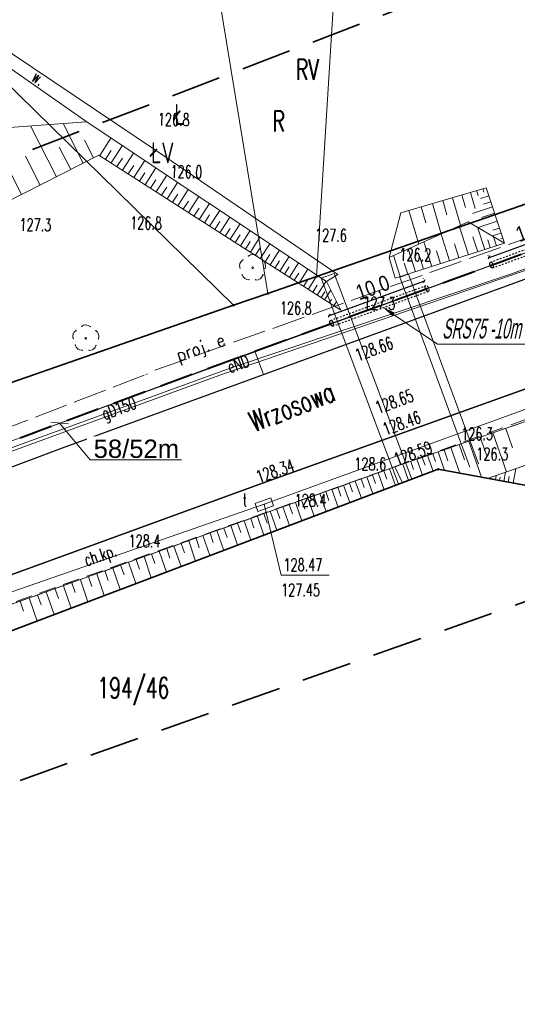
# Model space of a CAD drawing. Header units: metres. Extents: x 0 to 6497944, y 0 to 5963356.
# Tile 187 of 197: x 6497603 to 6497632, y 5963134 to 5963193. Entities that reach past the tile are written whole.
import ezdxf
from ezdxf import colors
from ezdxf.entities.mleader import LeaderData, LeaderLine
from ezdxf.math import Vec2, Vec3

# ---------------------------------------------------------------- set-up
doc = ezdxf.new("R2010")
doc.units = ezdxf.units.M
doc.header["$MEASUREMENT"] = 0
for name, pattern in [('DASHED', [19.05, 12.7, -6.35]), ('HIDDEN', [0.375, 0.25, -0.125]), ('L_0_04', [1.5, 1, -0.5]), ('mz2.0_0.5', [2.5, 2, -0.5])]:
    doc.linetypes.add(name, pattern=pattern)
doc.layers.get('0').update_dxf_attribs({"color": 8, "linetype": 'CONTINUOUS', "lineweight": 13})
doc.layers.get('DEFPOINTS').update_dxf_attribs({"linetype": 'CONTINUOUS', "lineweight": 0, "true_color": 0xffffff})
for name, color, linetype, lineweight in [('000_INNE__NIEZYDENTYFIKOWANE_', 8, 'CONTINUOUS', 13), ('209_OPIS_KONTURU_KLASYFIKACYJNEGO', 8, 'CONTINUOUS', 13), ('210_OZNACZENIE_UzYTKU', 8, 'CONTINUOUS', 13), ('211_NR_DZIAlKI', 7, 'CONTINUOUS', 25), ('217_GRANICA_KONTURU_KLASYFIKCYJNEGO', 8, 'CONTINUOUS', 13), ('218_GRANICA_UzYTKU', 8, 'CONTINUOUS', 13), ('219_LINIA_GRANICY', 3, 'CONTINUOUS', 35), ('994_NAZWA_ULICY', 8, 'CONTINUOUS', 13), ('CHODNIK__POWIERZCHNIA_', 8, 'L_0_04', 13), ('CHODNIK__POWIERZCHNIA__ATR17', 8, 'CONTINUOUS', 13), ('drzewo_lisciaste__punkt_', 8, 'CONTINUOUS', 13), ('E_proj_opisy_ośw', 1, 'CONTINUOUS', 13), ('E_proj_opisy_ośw.', 7, 'CONTINUOUS', 13), ('E_proj_osłona r.', 140, 'L_0_04', 30), ('E_proj_osłona r. opis_obw. 100', 166, 'CONTINUOUS', 9), ('E_proj_ośw_linia_obw. 100', 1, 'L_0_04', 40), ('JEZDNIA__POWIERZCHNIA_', 8, 'CONTINUOUS', 25), ('KRAWezNIK__LINIA_', 8, 'CONTINUOUS', 25), ('PRZEPUST__POWIERZCHNIA_', 8, 'CONTINUOUS', 13), ('PRZEWoD_ELEKTROENERGETYCZNY__LINIA_', 1, 'CONTINUOUS', 13), ('PRZEWoD_ELEKTROENERGETYCZNY__LINIA__ATR1', 1, 'CONTINUOUS', 13), ('PRZEWoD_GAZOWY__LINIA_', 54, 'CONTINUOUS', 13), ('PRZEWoD_GAZOWY__LINIA__ATR1', 54, 'CONTINUOUS', 13), ('PRZEWoD_TELEKOMUNIKACYJNY__LINIA_', 30, 'CONTINUOUS', 13), ('przewód elektroenergetyczny (linia) - ob. projektowany', 1, 'mz2.0_0.5', 13), ('przewód elektroenergetyczny (linia) - ob. projektowany-Atr1', 1, 'mz2.0_0.5', 13), ('PUNKT_O_OKREsLONEJ_WYSOKOsCI__SIEc_TELEKOMUNIKACYJNA__ATR2', 30, 'CONTINUOUS', 13), ('PUNKT_O_OKREsLONEJ_WYSOKOsCI__SIEc_TELEKOMUNIKACYJNA__ATR3', 30, 'CONTINUOUS', 13), ('PUNKT_WYSOKOsCIOWY_NATURALNY_ATR2', 8, 'CONTINUOUS', 13), ('PUNKT_WYSOKOsCIOWY_SZTUCZNY_ATR2', 8, 'CONTINUOUS', 13), ('RoW_MELIORACYJNY__POWIERZCHNIA_', 8, 'CONTINUOUS', 13), ('RoW_MELIORACYJNY__POWIERZCHNIA__ATR17', 8, 'CONTINUOUS', 13), ('RURA_OCHRONNA___PRZEWoD_KANALIZACYJNY__LINIA_', 36, 'CONTINUOUS', 13), ('SKARPA_NIEUMOCNIONA__POWIERZCHNIA_', 8, 'CONTINUOUS', 13), ('WlAZ_OKRaGlY___SIEC_TELEKOMUNIKACYJNA__PUNKT__ATR17', 30, 'CONTINUOUS', 13), ('ZAKRES', 190, 'L_0_04', 35)]:
    doc.layers.add(name, color=color, linetype=linetype, lineweight=lineweight)
doc.layers.add('E_pomocnicza', color=3, linetype='CONTINUOUS', lineweight=13, plot=False)
doc.styles.add('Andy', font='arial.ttf', dxfattribs={"height": 2})
doc.styles.add('Annotative', font='simplex.shx')
doc.styles.add('Narrow', font='ARIALN.TTF', dxfattribs={"height": 2})
doc.styles.get("Standard").update_dxf_attribs({"font": 'simplex.shx'})
doc.dimstyles.new('wymiary', dxfattribs={"dimtxt": 0.65, "dimasz": 0.25, "dimexe": 0.25, "dimexo": 1, "dimgap": 0.1, "dimtad": 1, "dimzin": 1, "dimtxsty": 'Annotative', "dimblk": 'OBLIQUE', "dimcen": 0.0025, "dimdle": 0.05, "dimadec": 0, "dimazin": 0, "dimtfac": 1, "dimtmove": 0, "dimatfit": 3, "dimldrblk": 'NONE', "dimfxl": 1, "dimarcsym": 0})

# ---------------------------------------------------------------- blocks, each defined once
blk = doc.blocks.new('GRO')
at = {"color": 0, "linetype": 'Continuous', "lineweight": 13}
blk.add_circle((0, 0), 0.1, dxfattribs=at)
blk = doc.blocks.new('WLD')
at = {"color": 0, "linetype": 'Continuous', "lineweight": 18, "flags": 128}
blk.add_lwpolyline([(-1, 0.5), (-1, -0.5), (1, -0.5), (1, 0.5), (-0.9, 0.5)], close=True, dxfattribs=at)
blk = doc.blocks.new('_Oblique')
at = {"color": 0, "linetype": 'ByBlock', "lineweight": -2}
blk.add_line((-0.5, -0.5), (0.5, 0.5), dxfattribs=at)
blk = doc.blocks.new('*D25')
at = {"layer": 'DEFPOINTS', "color": 0, "transparency": 16777216}
for p in [(9.637, 2.725), (9.791, 1.957), (0, 0)]:
    blk.add_point(p, dxfattribs=at)
at = {"layer": 'E_pomocnicza', "color": 0, "lineweight": -2, "transparency": 16777216}
for p, q in [((9.595, 2.938), (9.588, 2.97)), ((-0.203, 0.758), (9.686, 2.735)), ((-0.196, 0.981), (-0.202, 1.013))]:
    blk.add_line(p, q, dxfattribs=at)
at = {"layer": 'E_pomocnicza', "color": 0, "lineweight": -2, "transparency": 16777216, "xscale": 0.25, "yscale": 0.25, "zscale": 0.25}
for p, rotation in [((9.637, 2.725), 11.30397327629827), ((-0.153, 0.768), 191.3039732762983)]:
    blk.add_blockref('_Oblique', p, dxfattribs=dict(at, rotation=rotation))
at = {"layer": 'E_pomocnicza', "color": 0, "linetype": 'Continuous', "lineweight": 0, "transparency": 16777216, "insert": (4.546, 2.729), "char_height": 2, "attachment_point": 5, "rotation": 11.30397, "style": 'Narrow'}
blk.add_mtext('{\\H0.75x;10,0}', dxfattribs=at)
blk = doc.blocks.new('_None')
blk = doc.blocks.new('*U22')
at = {"linetype": 'HIDDEN', "ltscale": 0.2}
for p, q in [((-0.059, 0.294), (9.732, 2.251)), ((0.059, -0.294), (9.849, 1.663))]:
    blk.add_line(p, q, dxfattribs=at)
at = {"linetype": 'DASHED', "ltscale": 0.02}
for centre in [(9.791, 1.957), (0, 0)]:
    blk.add_ellipse(centre, major_axis=(0.059, -0.294), ratio=0.5, dxfattribs=at)
at = {"layer": 'E_pomocnicza', "color": 4, "lineweight": 0}
dim = blk.add_aligned_dim(p1=(0, 0), p2=(9.791, 1.957), distance=0.783, text='{\\H0.75x;<>}', dimstyle='wymiary', override={"dimtxt": 1.3, "dimtad": 2, "dimdec": 1, "dimlfac": 1, "dimrnd": 0, "dimtxsty": 'Narrow'}, dxfattribs=at)
dim.commit()
dim.dimension.update_dxf_attribs({"geometry": '*D25', "text_midpoint": (4.546, 2.729)})

msp = doc.modelspace()

# ---------------------------------------------------------------- linework, layer by layer
at = {"layer": '000_INNE__NIEZYDENTYFIKOWANE_', "flags": 128}
for points in [[(6497606.35, 5963184.46), (6497605.14, 5963186.84)], [(6497602.65, 5963182.58), (6497600.65, 5963186.51)], [(6497604.74, 5963183.64), (6497603.19, 5963186.69)], [(6497606.97, 5963184.78), (6497606.43, 5963185.83)], [(6497607.34, 5963184.91), (6497608.01, 5963185.96)], [(6497605.6, 5963184.08), (6497604.91, 5963185.42)], [(6497607.68, 5963184.69), (6497608.02, 5963185.21)], [(6497608.03, 5963184.47), (6497608.69, 5963185.5)], [(6497608.71, 5963184.03), (6497609.37, 5963185.05)], [(6497603.76, 5963183.14), (6497602.88, 5963184.88)], [(6497608.37, 5963184.25), (6497608.7, 5963184.76)], [(6497609.39, 5963183.59), (6497610.04, 5963184.61)], [(6497609.05, 5963183.81), (6497609.38, 5963184.32)], [(6497609.73, 5963183.38), (6497610.05, 5963183.88)], [(6497610.06, 5963183.16), (6497610.71, 5963184.17)], [(6497610.39, 5963182.95), (6497610.71, 5963183.45)], [(6497610.72, 5963182.74), (6497611.36, 5963183.73)], [(6497611.38, 5963182.32), (6497612.01, 5963183.3)], [(6497611.05, 5963182.53), (6497611.37, 5963183.02)], [(6497612.03, 5963181.9), (6497612.65, 5963182.87)], [(6497629.57, 5963182.7), (6497629.86, 5963181.73)], [(6497629.94, 5963182.81), (6497630.03, 5963182.51)], [(6497630.32, 5963182.91), (6497630.37, 5963182.71)], [(6497611.71, 5963182.11), (6497612.02, 5963182.6)], [(6497612.35, 5963181.69), (6497612.66, 5963182.18)], [(6497612.67, 5963181.49), (6497613.29, 5963182.45)], [(6497627.91, 5963182.21), (6497628.16, 5963181.35)], [(6497628.5, 5963182.38), (6497628.98, 5963180.73)], [(6497629.06, 5963182.55), (6497629.28, 5963181.8)], [(6497630.67, 5963182.5), (6497630.17, 5963182.33)], [(6497630.79, 5963182.13), (6497630.35, 5963181.99)], [(6497612.99, 5963181.28), (6497613.3, 5963181.76)], [(6497613.3, 5963181.08), (6497613.92, 5963182.03)], [(6497613.93, 5963180.68), (6497614.54, 5963181.62)], [(6497625.88, 5963181.62), (6497626.47, 5963179.6)], [(6497626.62, 5963181.84), (6497626.9, 5963180.88)], [(6497627.29, 5963182.03), (6497627.82, 5963180.21)], [(6497630.89, 5963181.83), (6497629.7, 5963181.43)], [(6497613.62, 5963180.88), (6497613.92, 5963181.35)], [(6497614.24, 5963180.48), (6497614.54, 5963180.95)], [(6497614.55, 5963180.28), (6497615.15, 5963181.21)], [(6497631.17, 5963180.97), (6497630.03, 5963180.59)], [(6497631.01, 5963181.45), (6497630.23, 5963181.19)], [(6497614.86, 5963180.08), (6497615.16, 5963180.54)], [(6497615.17, 5963179.89), (6497615.76, 5963180.81)], [(6497615.78, 5963179.5), (6497616.36, 5963180.41)], [(6497629.46, 5963178.96), (6497628.9, 5963180.7)], [(6497630.43, 5963179.27), (6497630, 5963180.61)], [(6497631.31, 5963180.56), (6497630.91, 5963180.43)], [(6497615.47, 5963179.69), (6497615.77, 5963180.15)], [(6497616.08, 5963179.3), (6497616.37, 5963179.76)], [(6497616.38, 5963179.11), (6497616.95, 5963180.01)], [(6497627.26, 5963178.25), (6497626.78, 5963179.74)], [(6497628.32, 5963178.6), (6497627.81, 5963180.2)], [(6497630.01, 5963179.14), (6497629.72, 5963180.04)], [(6497630.76, 5963179.38), (6497630.61, 5963179.86)], [(6497631.41, 5963180.26), (6497630.88, 5963180.09)], [(6497631.13, 5963179.5), (6497630.96, 5963180.04)], [(6497631.51, 5963179.96), (6497631.37, 5963179.92)], [(6497616.67, 5963178.92), (6497616.96, 5963179.37)], [(6497616.97, 5963178.73), (6497617.54, 5963179.62)], [(6497617.56, 5963178.35), (6497618.12, 5963179.23)], [(6497626.27, 5963177.94), (6497625.83, 5963179.31)], [(6497627.78, 5963178.42), (6497627.53, 5963179.2)], [(6497628.88, 5963178.78), (6497628.62, 5963179.61)], [(6497631.61, 5963179.66), (6497631.59, 5963179.66)], [(6497617.27, 5963178.54), (6497617.55, 5963178.98)], [(6497617.85, 5963178.16), (6497618.13, 5963178.6)], [(6497618.14, 5963177.98), (6497618.7, 5963178.85)], [(6497625.36, 5963177.65), (6497624.95, 5963178.92)], [(6497626.76, 5963178.09), (6497626.53, 5963178.81)], [(6497618.43, 5963177.79), (6497618.71, 5963178.23)], [(6497618.72, 5963177.61), (6497619.27, 5963178.47)], [(6497619.29, 5963177.24), (6497619.83, 5963178.1)], [(6497625.81, 5963177.79), (6497625.6, 5963178.45)], [(6497619, 5963177.43), (6497619.28, 5963177.85)], [(6497619.57, 5963177.06), (6497619.84, 5963177.49)], [(6497619.85, 5963176.88), (6497620.39, 5963177.73)], [(6497620.39, 5963176.53), (6497620.93, 5963177.37)], [(6497620.12, 5963176.71), (6497620.39, 5963177.13)], [(6497620.62, 5963176.39), (6497620.85, 5963176.74)], [(6497620.83, 5963176.25), (6497621.2, 5963176.83)], [(6497621.11, 5963176.08), (6497621.24, 5963176.28)], [(6497621.38, 5963175.9), (6497621.54, 5963176.15)], [(6497631.7, 5963168.54), (6497632.1, 5963167.37)], [(6497630.16, 5963168.01), (6497630.57, 5963166.84)], [(6497630.92, 5963168.28), (6497631.73, 5963165.94)], [(6497628.4, 5963167.4), (6497628.94, 5963165.85)], [(6497628.9, 5963167.57), (6497629.21, 5963166.65)], [(6497629.48, 5963167.77), (6497630.23, 5963165.61)], [(6497626.36, 5963166.69), (6497626.69, 5963165.73)], [(6497626.68, 5963166.8), (6497626.85, 5963166.33)], [(6497627, 5963166.91), (6497627.33, 5963165.98)], [(6497627.32, 5963167.02), (6497627.48, 5963166.55)], [(6497627.63, 5963167.13), (6497628.02, 5963166.02)], [(6497627.99, 5963167.25), (6497628.21, 5963166.6)], [(6497624.71, 5963166.11), (6497625.07, 5963165.12)], [(6497625.51, 5963166.39), (6497625.85, 5963165.41)], [(6497625.99, 5963166.56), (6497626.16, 5963166.08)], [(6497632.14, 5963165.26), (6497632.3, 5963166.13)], [(6497623.02, 5963165.51), (6497623.2, 5963164.99)], [(6497623.36, 5963165.63), (6497623.72, 5963164.61)], [(6497623.7, 5963165.75), (6497623.88, 5963165.24)], [(6497624.04, 5963165.87), (6497624.4, 5963164.86)], [(6497624.38, 5963165.99), (6497624.56, 5963165.49)], [(6497630.81, 5963165.5), (6497630.83, 5963165.56)], [(6497631.07, 5963165.46), (6497631.12, 5963165.72)], [(6497631.32, 5963165.41), (6497631.36, 5963165.61)], [(6497631.57, 5963165.36), (6497631.67, 5963165.91)], [(6497631.83, 5963165.32), (6497631.89, 5963165.66)], [(6497621.62, 5963165.01), (6497621.81, 5963164.48)], [(6497621.97, 5963165.14), (6497622.34, 5963164.09)], [(6497622.32, 5963165.26), (6497622.51, 5963164.74)], [(6497622.67, 5963165.38), (6497623.04, 5963164.35)], [(6497619.82, 5963164.37), (6497620.21, 5963163.28)], [(6497620.18, 5963164.5), (6497620.37, 5963163.96)], [(6497620.54, 5963164.63), (6497620.93, 5963163.55)], [(6497620.9, 5963164.76), (6497621.09, 5963164.22)], [(6497621.26, 5963164.88), (6497621.64, 5963163.82)], [(6497618.33, 5963163.84), (6497618.72, 5963162.71)], [(6497618.71, 5963163.97), (6497618.9, 5963163.42)], [(6497619.08, 5963164.1), (6497619.47, 5963163)], [(6497619.45, 5963164.24), (6497619.64, 5963163.69)], [(6497616.79, 5963163.31), (6497617.19, 5963162.13)], [(6497617.18, 5963163.44), (6497617.38, 5963162.86)], [(6497617.57, 5963163.58), (6497617.96, 5963162.43)], [(6497617.95, 5963163.71), (6497618.15, 5963163.14)], [(6497614.79, 5963162.56), (6497614.98, 5963161.99)], [(6497615.2, 5963162.71), (6497615.6, 5963161.53)], [(6497615.61, 5963162.86), (6497615.8, 5963162.29)], [(6497616, 5963163), (6497616.4, 5963161.84)], [(6497616.4, 5963163.14), (6497616.59, 5963162.58)], [(6497613.53, 5963162.11), (6497613.95, 5963160.91)], [(6497613.96, 5963162.26), (6497614.15, 5963161.69)], [(6497614.37, 5963162.41), (6497614.78, 5963161.22)], [(6497611.79, 5963161.48), (6497612.22, 5963160.25)], [(6497612.23, 5963161.64), (6497612.43, 5963161.07)], [(6497612.68, 5963161.79), (6497613.09, 5963160.58)], [(6497613.12, 5963161.96), (6497613.3, 5963161.38)], [(6497610, 5963160.86), (6497610.43, 5963159.57)], [(6497610.45, 5963161.02), (6497610.65, 5963160.43)], [(6497610.9, 5963161.18), (6497611.34, 5963159.92)], [(6497611.36, 5963161.34), (6497611.55, 5963160.75)], [(6497608.58, 5963160.33), (6497608.8, 5963159.76)], [(6497609.07, 5963160.51), (6497609.51, 5963159.23)], [(6497609.53, 5963160.67), (6497609.73, 5963160.09)], [(6497606.67, 5963159.64), (6497606.87, 5963159.06)], [(6497607.16, 5963159.81), (6497607.61, 5963158.51)], [(6497607.64, 5963160.01), (6497607.84, 5963159.41)], [(6497608.13, 5963160.16), (6497608.57, 5963158.87)], [(6497605.16, 5963159.1), (6497605.63, 5963157.76)], [(6497605.66, 5963159.28), (6497605.87, 5963158.7)], [(6497606.18, 5963159.46), (6497606.63, 5963158.14)], [(6497603.61, 5963158.56), (6497603.83, 5963157.96)], [(6497604.13, 5963158.73), (6497604.61, 5963157.37)], [(6497604.65, 5963158.95), (6497604.86, 5963158.33)], [(6497602.56, 5963158.17), (6497602.77, 5963157.58)], [(6497603.1, 5963158.37), (6497603.58, 5963156.98)]]:
    msp.add_lwpolyline(points, dxfattribs=at)
at = {"layer": '217_GRANICA_KONTURU_KLASYFIKCYJNEGO', "flags": 128}
for points in [[(6497620.34, 5963177.65), (6497623.14, 5963222.76)], [(6497584.59, 5963206.09), (6497615.37, 5963175.93)], [(6497617.42, 5963176.64), (6497613.53, 5963200.37)], [(6497620.34, 5963177.65), (6497638.05, 5963183.79)], [(6497617.42, 5963176.64), (6497620.34, 5963177.65)], [(6497615.37, 5963175.93), (6497617.42, 5963176.64)]]:
    msp.add_lwpolyline(points, dxfattribs=at)
at = {"layer": '218_GRANICA_UzYTKU', "flags": 128}
for points in [[(6497620.34, 5963177.65), (6497623.14, 5963222.76)], [(6497615.37, 5963175.93), (6497584.59, 5963206.09)], [(6497617.42, 5963176.64), (6497613.53, 5963200.37)], [(6497620.34, 5963177.65), (6497638.05, 5963183.79)], [(6497617.42, 5963176.64), (6497620.34, 5963177.65)], [(6497615.37, 5963175.93), (6497617.42, 5963176.64)], [(6497602.05, 5963171.3), (6497615.37, 5963175.93)], [(6497523.54, 5963126.66), (6497627.63, 5963166.09)], [(6497627.63, 5963166.09), (6497640.2, 5963163.78)]]:
    msp.add_lwpolyline(points, dxfattribs=at)
at = {"layer": '219_LINIA_GRANICY', "flags": 128}
for points in [[(6497638.05, 5963183.79), (6497620.34, 5963177.65)], [(6497617.42, 5963176.64), (6497620.34, 5963177.65)], [(6497615.37, 5963175.93), (6497617.42, 5963176.64)], [(6497602.05, 5963171.3), (6497615.37, 5963175.93)], [(6497627.63, 5963166.09), (6497523.54, 5963126.66)], [(6497640.2, 5963163.78), (6497627.63, 5963166.09)]]:
    msp.add_lwpolyline(points, dxfattribs=at)
at = {"layer": 'CHODNIK__POWIERZCHNIA_', "flags": 128}
for points in [[(6497659.73, 5963178.79), (6497626.22, 5963166.67), (6497599.54, 5963157.17), (6497532.19, 5963132.88), (6497471.58, 5963110.99), (6497416.25, 5963090.68)], [(6497616.88, 5963165.17), (6497649.51, 5963176.88)], [(6497647.21, 5963173.94), (6497625.04, 5963166.23)], [(6497625.04, 5963166.23), (6497618.42, 5963163.87)], [(6497598.76, 5963158.58), (6497616.88, 5963165.17)], [(6497618.42, 5963163.87), (6497595.66, 5963155.7)]]:
    msp.add_lwpolyline(points, dxfattribs=at)
at = {"layer": 'DEFPOINTS', "linetype": 'Continuous'}
for points in [[(6497690.58, 5963198.6), (6497690.058, 5963200.006), (6497665.494, 5963190.895), (6497665.978, 5963189.568), (6497665.494, 5963190.895), (6497641.117, 5963182.085), (6497641.621, 5963180.703), (6497641.116, 5963182.085), (6497616.64, 5963173.176), (6497617.153, 5963171.772), (6497616.64, 5963173.176), (6497583.323, 5963160.879), (6497583.832, 5963159.468), (6497583.321, 5963160.878), (6497570.03, 5963155.953), (6497570.571, 5963154.554), (6497570.03, 5963155.953), (6497566.135, 5963154.547)], [(6497643.11, 5963182.806), (6497596.147, 5963165.645), (6497596.241, 5963165.389), (6497596.147, 5963165.645), (6497549.184, 5963148.484), (6497549.082, 5963148.773), (6497549.158, 5963148.559), (6497502.108, 5963131.637), (6497502.226, 5963131.325), (6497502.108, 5963131.637), (6497455.059, 5963114.716), (6497455.213, 5963114.328), (6497455.059, 5963114.716), (6497408.055, 5963097.666), (6497408.251, 5963097.232), (6497408.055, 5963097.666), (6497361.052, 5963080.616), (6497361.06, 5963080.618), (6497361.058, 5963080.618), (6497313.974, 5963063.795), (6497313.777, 5963064.34), (6497313.974, 5963063.795), (6497264.99, 5963053.548)]]:
    msp.add_lwpolyline(points, dxfattribs=at)
at = {"layer": 'drzewo_lisciaste__punkt_'}
for centre in [(6497616.51, 5963178.18), (6497606.5, 5963173.95)]:
    msp.add_circle(centre, 0.05, dxfattribs=at)
for centre, radius, start, end in [((6497616.131, 5963178.312), 0.399, 121.24412, 202.71155), ((6497616.51, 5963178.592), 0.388, 47.2372, 131.04888), ((6497616.876, 5963178.308), 0.413, 336.83818, 55.76519), ((6497616.287, 5963177.867), 0.416, 193.5287, 272.21895), ((6497616.708, 5963177.887), 0.447, 269.56842, 343.17507), ((6497606.112, 5963174.067), 0.395, 118.92544, 201.10239), ((6497606.505, 5963174.324), 0.426, 51.31208, 128.06079), ((6497606.829, 5963174.056), 0.454, 341.39578, 53.50197), ((6497606.237, 5963173.613), 0.373, 191.35291, 278.28273), ((6497606.719, 5963173.63), 0.413, 266.61411, 345.85953)]:
    msp.add_arc(centre, radius, start, end, dxfattribs=at)
for p in [(6497615.93, 5963178.65), (6497616.26, 5963178.89), (6497616.52, 5963178.98), (6497616.78, 5963178.88), (6497617.1, 5963178.64), (6497615.75, 5963178.43), (6497615.76, 5963178.16), (6497617.26, 5963178.14), (6497617.27, 5963178.42), (6497615.88, 5963177.77), (6497616.03, 5963177.54), (6497616.3, 5963177.46), (6497616.7, 5963177.46), (6497616.97, 5963177.53), (6497617.13, 5963177.76), (6497605.92, 5963174.42), (6497606.25, 5963174.66), (6497606.51, 5963174.75), (6497606.77, 5963174.65), (6497607.09, 5963174.41), (6497605.74, 5963174.2), (6497605.75, 5963173.93), (6497607.25, 5963173.91), (6497607.26, 5963174.19), (6497605.87, 5963173.54), (6497606.02, 5963173.31), (6497606.29, 5963173.23), (6497606.69, 5963173.23), (6497606.96, 5963173.3), (6497607.12, 5963173.53)]:
    msp.add_point(p, dxfattribs=at)
at = {"layer": 'JEZDNIA__POWIERZCHNIA_', "flags": 128}
for points in [[(6497562, 5963151.52), (6497567.42, 5963153.38), (6497581.38, 5963158.58), (6497590.74, 5963161.97), (6497605.1, 5963167.37), (6497630.7, 5963176.72), (6497646.44, 5963182.46), (6497661.98, 5963188.11), (6497680.74, 5963194.95), (6497690.58, 5963198.6), (6497697.66, 5963203.01), (6497702.62, 5963206.69), (6497709.79, 5963213.73), (6497710.93, 5963214.73), (6497717.24, 5963222.65), (6497724.65, 5963232.21)], [(6497713.37, 5963183.88), (6497710.98, 5963187.54), (6497708.06, 5963190.08), (6497703.12, 5963191.88), (6497696.43, 5963192.38), (6497692.41, 5963191.88), (6497687.47, 5963190.64), (6497659.18, 5963180.3), (6497649.51, 5963176.88), (6497616.88, 5963165.17), (6497598.76, 5963158.58), (6497531.74, 5963134.36)]]:
    msp.add_lwpolyline(points, dxfattribs=at)
at = {"layer": 'KRAWezNIK__LINIA_', "flags": 128}
msp.add_lwpolyline([(6497531.74, 5963134.36), (6497568.46, 5963147.58), (6497598.76, 5963158.58), (6497616.88, 5963165.17), (6497649.51, 5963176.88), (6497659.18, 5963180.3), (6497687.47, 5963190.64), (6497692.41, 5963191.88), (6497696.43, 5963192.38)], dxfattribs=at)
at = {"layer": 'PRZEPUST__POWIERZCHNIA_', "flags": 128}
msp.add_lwpolyline([(6497629.54, 5963166.22), (6497625.33, 5963177.61), (6497625.85, 5963177.8), (6497630.05, 5963166.41)], dxfattribs=at)
at = {"layer": 'PRZEWoD_ELEKTROENERGETYCZNY__LINIA_', "flags": 128}
msp.add_lwpolyline([(6497740, 5963252.63), (6497723.78, 5963232.67), (6497713.96, 5963220.58), (6497705.61, 5963210.38), (6497695.65, 5963201.82), (6497672.47, 5963192.74), (6497646.11, 5963182.86), (6497631.91, 5963177.78), (6497615.17, 5963172.16), (6497591.26, 5963163.45), (6497567.54, 5963154.8), (6497546.81, 5963147.29)], dxfattribs=at)
at = {"layer": 'PRZEWoD_GAZOWY__LINIA_', "flags": 128}
msp.add_lwpolyline([(6497740, 5963252.11), (6497736.38, 5963247.54), (6497725.21, 5963233.92), (6497722.22, 5963230.35), (6497706.15, 5963210.52), (6497695.66, 5963201.61), (6497674.15, 5963193.24), (6497661.44, 5963188.26), (6497637.52, 5963179.61), (6497614.54, 5963171.74), (6497590.95, 5963163.12), (6497552.77, 5963149.34), (6497515.87, 5963135.93), (6497478.52, 5963122.49), (6497467.27, 5963118.39)], dxfattribs=at)
at = {"layer": 'PRZEWoD_TELEKOMUNIKACYJNY__LINIA_', "flags": 128}
for points in [[(6497617.21, 5963164), (6497675.16, 5963185.05)], [(6497542.32, 5963136.11), (6497582.78, 5963152.04), (6497617.21, 5963164)]]:
    msp.add_lwpolyline(points, dxfattribs=at)
at = {"layer": 'PUNKT_O_OKREsLONEJ_WYSOKOsCI__SIEc_TELEKOMUNIKACYJNA__ATR2', "flags": 128}
msp.add_lwpolyline([(6497617.21, 5963164), (6497618.22, 5963159.74), (6497621.11, 5963159.74)], dxfattribs=at)
at = {"layer": 'RoW_MELIORACYJNY__POWIERZCHNIA_', "flags": 128}
msp.add_lwpolyline([(6497582.78, 5963204.04), (6497599.56, 5963192.69), (6497610.81, 5963185.15), (6497621.63, 5963177.78), (6497620.94, 5963177.36), (6497606.64, 5963186.87), (6497601.45, 5963190.51), (6497581.85, 5963203.61)], dxfattribs=at)
at = {"layer": 'RURA_OCHRONNA___PRZEWoD_KANALIZACYJNY__LINIA_', "flags": 128}
for points in [[(6497620.62, 5963177.56), (6497621.41, 5963177.83)], [(6497625.26, 5963165.19), (6497620.62, 5963177.56)], [(6497621.41, 5963177.83), (6497626.06, 5963165.5)], [(6497626.06, 5963165.5), (6497625.26, 5963165.19)]]:
    msp.add_lwpolyline(points, dxfattribs=at)
at = {"layer": 'SKARPA_NIEUMOCNIONA__POWIERZCHNIA_', "flags": 128}
for points in [[(6497606.64, 5963186.87), (6497620.94, 5963177.36), (6497621.8, 5963175.63), (6497607.29, 5963184.94), (6497601.63, 5963182.06), (6497601.62, 5963173.41), (6497593.38, 5963169.15), (6497582.15, 5963163.61), (6497575.47, 5963172.91), (6497583.36, 5963165.36), (6497599.85, 5963175.8), (6497600, 5963186.46), (6497606.54, 5963186.94)], [(6497629.44, 5963180.94), (6497624.69, 5963178.8), (6497625.4, 5963181.48), (6497630.51, 5963182.97)], [(6497630.51, 5963182.97), (6497631.61, 5963179.65), (6497629.44, 5963180.94)], [(6497629.44, 5963180.94), (6497631.61, 5963179.65), (6497625.06, 5963177.55), (6497624.69, 5963178.8)], [(6497625.04, 5963166.23), (6497647.21, 5963173.94), (6497648.7, 5963169.96), (6497646.88, 5963171.21), (6497630.6, 5963165.54), (6497627.63, 5963166.09), (6497625.5, 5963165.28)], [(6497646.88, 5963171.21), (6497648.7, 5963169.96), (6497634.67, 5963164.8), (6497630.6, 5963165.54)], [(6497595.66, 5963155.7), (6497618.42, 5963163.87), (6497625.04, 5963166.23), (6497625.5, 5963165.28), (6497595.55, 5963153.94)]]:
    msp.add_lwpolyline(points, dxfattribs=at)
at = {"layer": 'WlAZ_OKRaGlY___SIEC_TELEKOMUNIKACYJNA__PUNKT__ATR17'}
msp.add_point((6497617.21, 5963163.97, 128.48), dxfattribs=at)
at = {"layer": 'ZAKRES', "ltscale": 3, "flags": 128}
msp.add_lwpolyline([(6497692.5, 5963219.5), (6497716, 5963186.5), (6497672.2, 5963172.1), (6497502, 5963111.8), (6497349, 5963052), (6497312.6, 5963038.4), (6497228.6, 5963030.4), (6497133.5, 5963045.2), (6496948.4, 5963119.5), (6496936.6, 5963083.2), (6496927.9, 5963075.7), (6496873, 5963095.9), (6496849.7, 5963104.2), (6496824.8, 5963105.1), (6496784.8, 5963107.4), (6496786.6, 5963174.3), (6496788.5, 5963184), (6496695.2, 5963217.9), (6496711.8, 5963253.1), (6496961, 5963151.5), (6497143.1, 5963082.8), (6497228.1, 5963066.8), (6497302.3, 5963072), (6497492.1, 5963142.6)], close=True, dxfattribs=at)

# ---------------------------------------------------------------- block references
at = {"xscale": 0.5, "yscale": 0.5, "zscale": 0.5}
for p in [(6497620.34, 5963177.65), (6497617.42, 5963176.64), (6497615.37, 5963175.93), (6497627.63, 5963166.09)]:
    msp.add_blockref('GRO', p, dxfattribs=at)
at = {"layer": 'E_proj_osłona r.', "xscale": 0.6096, "yscale": 0.6096, "zscale": 0.6096, "rotation": 8.69802367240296}
for p in [(6497630.842, 5963178.345), (6497621.25, 5963174.854)]:
    msp.add_blockref('*U22', p, dxfattribs=at)
at = {"layer": 'WlAZ_OKRaGlY___SIEC_TELEKOMUNIKACYJNA__PUNKT__ATR17', "xscale": 0.5, "yscale": 0.5, "zscale": 0.5, "rotation": 20}
msp.add_blockref('WLD', (6497617.21, 5963163.97), dxfattribs=at)

# ---------------------------------------------------------------- texts
at = {"layer": '209_OPIS_KONTURU_KLASYFIKACYJNEGO', "width": 0.66}
for s, p in [('RV', (6497619.1, 5963189.45)), ('ŁV', (6497610.4, 5963184.45))]:
    msp.add_text(s, height=1.25, dxfattribs=at).set_placement(p)
at = {"layer": '210_OZNACZENIE_UzYTKU', "width": 0.66}
for s, p in [('Ł', (6497611.8, 5963186.75)), ('R', (6497617.7, 5963186.35))]:
    msp.add_text(s, height=1.25, dxfattribs=at).set_placement(p)
at = {"layer": '211_NR_DZIAlKI', "width": 0.66}
msp.add_text('194/46', height=1.25, dxfattribs=at).set_placement((6497607.2, 5963152.35))
at = {"layer": '994_NAZWA_ULICY', "width": 0.66}
msp.add_text('Wrzosowa', height=1.25, rotation=21.4, dxfattribs=at).set_placement((6497616.61, 5963168.31))
at = {"layer": 'CHODNIK__POWIERZCHNIA__ATR17', "width": 0.66}
msp.add_text('ch.kp.', height=0.75, rotation=19.1, dxfattribs=at).set_placement((6497606.55, 5963160.27))
at = {"layer": 'PRZEWoD_ELEKTROENERGETYCZNY__LINIA__ATR1', "width": 0.66}
msp.add_text('eND', height=0.75, rotation=20, dxfattribs=at).set_placement((6497615.16, 5963171.85))
at = {"layer": 'PRZEWoD_GAZOWY__LINIA__ATR1', "width": 0.66}
msp.add_text('gD150', height=0.75, rotation=20.1, dxfattribs=at).set_placement((6497607.62, 5963169.04))
at = {"layer": 'PUNKT_O_OKREsLONEJ_WYSOKOsCI__SIEc_TELEKOMUNIKACYJNA__ATR2', "width": 0.66}
msp.add_text('128.47', height=0.75, dxfattribs=at).set_placement((6497618.36, 5963159.98))
at = {"layer": 'PUNKT_O_OKREsLONEJ_WYSOKOsCI__SIEc_TELEKOMUNIKACYJNA__ATR3', "width": 0.66}
msp.add_text('127.45', height=0.75, dxfattribs=at).set_placement((6497618.22, 5963158.47))
at = {"layer": 'PUNKT_WYSOKOsCIOWY_NATURALNY_ATR2', "width": 0.66}
for s, rotation, p in [('126.8', 359.2, (6497610.82, 5963186.71)), ('126.0', 359.2, (6497611.58, 5963183.58)), ('127.3', 359.1, (6497602.52, 5963180.4)), ('126.8', 359.2, (6497609.16, 5963180.5)), ('127.6', 359.2, (6497620.25, 5963179.77)), ('126.2', 359.2, (6497625.31, 5963178.6)), ('126.8', 359.2, (6497618.14, 5963175.4)), ('127.3', 359.1, (6497623.15, 5963175.69))]:
    msp.add_text(s, height=0.75, rotation=rotation, dxfattribs=at).set_placement(p)
for s, p in [('126.3', (6497629.02, 5963167.84)), ('126.3', (6497629.93, 5963166.63)), ('128.6', (6497622.61, 5963166.03)), ('128.4', (6497619.03, 5963163.85)), ('128.4', (6497609.07, 5963161.41))]:
    msp.add_text(s, height=0.75, dxfattribs=at).set_placement(p)
at = {"layer": 'PUNKT_WYSOKOsCIOWY_SZTUCZNY_ATR2', "width": 0.66}
for s, rotation, p in [('128.66', 20.1, (6497622.83, 5963172.56)), ('128.65', 19.7, (6497624.04, 5963169.41)), ('128.46', 19.7, (6497624.48, 5963168.12)), ('128.59', 19.6, (6497625.16, 5963166.31)), ('128.34', 19.1, (6497616.88, 5963165.26))]:
    msp.add_text(s, height=0.75, rotation=rotation, dxfattribs=at).set_placement(p)
at = {"layer": 'RoW_MELIORACYJNY__POWIERZCHNIA__ATR17', "width": 0.66}
msp.add_text('w.', height=0.75, rotation=325, dxfattribs=at).set_placement((6497603.18, 5963189.45))
at = {"layer": 'WlAZ_OKRaGlY___SIEC_TELEKOMUNIKACYJNA__PUNKT__ATR17', "width": 0.66}
msp.add_text('t', height=0.75, dxfattribs=at).set_placement((6497615.92, 5963163.88))

# ---------------------------------------------------------------- next in the draw order: leaders
at = {"layer": 'E_proj_opisy_ośw.', "color": 10}
ml = msp.add_multileader_mtext('Standard', dxfattribs=at)
ml.set_content('\\A1;LT 109', color=10, style='Narrow')
ml.set_leader_properties(color=256)
ml.set_arrow_properties(name='NONE')
ml.build(insert=Vec2(0, 0))
ml.multileader.update_dxf_attribs({"leader_type": 0, "has_dogleg": 0, "has_text_frame": 1, "text_left_attachment_type": 3, "dogleg_length": 0.36, "arrow_head_size": 0, "scale": 0.7})
ctx = ml.context
ctx.base_point, ctx.scale, ctx.char_height, ctx.arrow_head_size, ctx.landing_gap_size, ctx.plane_origin = Vec3(6497636.957, 5963185.464), 0.7, 1.2, 0, 0.42, Vec3(6498487.931, 5963080.837)
ctx.left_attachment = 3
notes = []
notes.append((ctx, [(0, (0, 0, 0), (0, 0), (1, 0), 1, [])]))
ctx.mtext.insert, ctx.mtext.line_spacing_factor, ctx.mtext.flow_direction = Vec3(6497637.377, 5963186.079), 0.266667, 5
ctx.mtext.has_bg_fill, ctx.mtext.bg_color, ctx.mtext.bg_scale_factor, ctx.mtext.bg_transparency, ctx.mtext.use_window_bg_color = 1, -1073741824, 1.5, 0, 1
for ctx, leaders in notes:
    for number, flags, end, landing, length, lines in leaders:
        leader = LeaderData()
        leader.index, (leader.has_last_leader_line, leader.has_dogleg_vector, leader.attachment_direction) = number, flags
        leader.last_leader_point, leader.dogleg_vector, leader.dogleg_length = Vec3(end), Vec3(landing), length
        for number, points, colour, breaks in lines:
            line = LeaderLine()
            line.index, line.vertices, line.color, line.breaks = number, Vec3.list(points), colors.encode_raw_color(colour), breaks
            leader.lines.append(line)
        ctx.leaders.append(leader)

# ---------------------------------------------------------------- next in the draw order: leaders
ml = msp.add_multileader_mtext('Standard', dxfattribs=at)
ml.set_content('\\A1;LT 110', color=10, style='Narrow')
ml.set_leader_properties(color=256)
ml.set_arrow_properties(name='NONE')
ml.build(insert=Vec2(0, 0))
ml.multileader.update_dxf_attribs({"leader_type": 0, "has_dogleg": 0, "has_text_frame": 1, "text_left_attachment_type": 3, "dogleg_length": 0.36, "arrow_head_size": 0, "scale": 0.7})
ctx = ml.context
ctx.base_point, ctx.scale, ctx.char_height, ctx.arrow_head_size, ctx.landing_gap_size, ctx.plane_origin = Vec3(6497684.163, 5963202.624), 0.7, 1.2, 0, 0.42, Vec3(6498534.844, 5963098.192)
ctx.left_attachment = 3
notes = []
notes.append((ctx, [(0, (0, 0, 0), (0, 0), (1, 0), 1, [])]))
ctx.mtext.insert, ctx.mtext.line_spacing_factor, ctx.mtext.flow_direction = Vec3(6497684.583, 5963203.239), 0.266667, 5
ctx.mtext.has_bg_fill, ctx.mtext.bg_color, ctx.mtext.bg_scale_factor, ctx.mtext.bg_transparency, ctx.mtext.use_window_bg_color = 1, -1073741824, 1.5, 0, 1
for ctx, leaders in notes:
    for number, flags, end, landing, length, lines in leaders:
        leader = LeaderData()
        leader.index, (leader.has_last_leader_line, leader.has_dogleg_vector, leader.attachment_direction) = number, flags
        leader.last_leader_point, leader.dogleg_vector, leader.dogleg_length = Vec3(end), Vec3(landing), length
        for number, points, colour, breaks in lines:
            line = LeaderLine()
            line.index, line.vertices, line.color, line.breaks = number, Vec3.list(points), colors.encode_raw_color(colour), breaks
            leader.lines.append(line)
        ctx.leaders.append(leader)

# ---------------------------------------------------------------- next in the draw order: texts
at = {"layer": 'przewód elektroenergetyczny (linia) - ob. projektowany-Atr1', "color": 1, "width": 0.9}
msp.add_text('proj. e', height=0.75, rotation=19.565, dxfattribs=at).set_placement((6497612.08, 5963172.54))

# ---------------------------------------------------------------- next in the draw order: leaders
at = {"layer": 'E_proj_opisy_ośw', "lineweight": 13}
ml = msp.add_multileader_mtext('Standard', dxfattribs=at)
ml.set_content('{\\H1.1x;58/52m} ', color=256, style='Andy')
ml.set_leader_properties(color=256, linetype='CONTINUOUS', lineweight=-1)
ml.set_arrow_properties(name='OBLIQUE')
ml.build(insert=Vec2(0, 0))
ml.multileader.update_dxf_attribs({"has_dogleg": 0, "text_left_attachment_type": 6, "text_right_attachment_type": 6, "dogleg_length": 0.36, "arrow_head_size": 0.75})
ctx = ml.context
ctx.base_point, ctx.char_height, ctx.arrow_head_size, ctx.landing_gap_size, ctx.plane_origin = Vec3(6497606.758, 5963166.652), 1, 0.75, 0.3, Vec3(6497637.726, 5963153.565)
ctx.left_attachment, ctx.right_attachment, ctx.text_align_type = 6, 6, 1
notes = []
notes.append((ctx, [(0, (1, 1, 0), (6497606.398, 5963166.652), (1, 0), 0.36, [(0, [(6497604.931, 5963168.859)], 0, [])])]))
ctx.mtext.insert, ctx.mtext.alignment, ctx.mtext.line_spacing_factor, ctx.mtext.line_spacing_style = Vec3(6497609.539, 5963167.872), 2, 0.9, 2
ctx.mtext.has_bg_fill, ctx.mtext.bg_color, ctx.mtext.bg_scale_factor, ctx.mtext.bg_transparency, ctx.mtext.use_window_bg_color = 1, -1073741824, 1.2, 0, 1
at = {"layer": 'E_proj_osłona r. opis_obw. 100', "linetype": 'Continuous', "lineweight": 13, "transparency": 33554687}
ml = msp.add_multileader_mtext('Standard', dxfattribs=at)
ml.set_content('{\\fArial Narrow|b0|i0|c238|p34;\\H0.92308x;\\Q12;\\W0.6;SRS75 -10m\\fArial|b0|i0|c238|p34;\\H1.0833x; }', color=256, style='Andy')
ml.set_leader_properties(color=256, linetype='CONTINUOUS', lineweight=-1)
ml.build(insert=Vec2(0, 0))
ml.multileader.update_dxf_attribs({"has_dogleg": 0, "text_left_attachment_type": 6, "text_right_attachment_type": 6, "dogleg_length": 0.36, "arrow_head_size": 0.75})
ctx = ml.context
ctx.base_point, ctx.char_height, ctx.arrow_head_size, ctx.landing_gap_size, ctx.plane_origin = Vec3(6497627.59, 5963173.596), 1.3, 0.75, 0.2, Vec3(6497649.406, 5963162.71)
ctx.left_attachment, ctx.right_attachment, ctx.text_align_type = 6, 6, 1
notes.append((ctx, [(0, (1, 1, 0), (6497627.23, 5963173.596), (1, 0), 0.36, [(0, [(6497624.336, 5963175.805)], 0, [])])]))
ctx.mtext.insert, ctx.mtext.alignment, ctx.mtext.line_spacing_factor, ctx.mtext.line_spacing_style = Vec3(6497630.238, 5963175.136), 2, 0.9, 2
ctx.mtext.has_bg_fill, ctx.mtext.bg_color, ctx.mtext.bg_scale_factor, ctx.mtext.bg_transparency, ctx.mtext.use_window_bg_color = 1, -1073741824, 1, 0, 1
for ctx, leaders in notes:
    for number, flags, end, landing, length, lines in leaders:
        leader = LeaderData()
        leader.index, (leader.has_last_leader_line, leader.has_dogleg_vector, leader.attachment_direction) = number, flags
        leader.last_leader_point, leader.dogleg_vector, leader.dogleg_length = Vec3(end), Vec3(landing), length
        for number, points, colour, breaks in lines:
            line = LeaderLine()
            line.index, line.vertices, line.color, line.breaks = number, Vec3.list(points), colors.encode_raw_color(colour), breaks
            leader.lines.append(line)
        ctx.leaders.append(leader)

# ---------------------------------------------------------------- next in the draw order: linework, layer by layer
at = {"layer": 'E_proj_ośw_linia_obw. 100', "ltscale": 2, "transparency": 33554687}
msp.add_lwpolyline([(6497553.426, 5963150.07), (6497569.98, 5963156.083), (6497583.282, 5963160.944), (6497595.501, 5963165.375, 0.261014), (6497595.744, 5963166.737, 0.328874), (6497596.93, 5963165.901), (6497616.64, 5963173.176), (6497642.264, 5963182.5, 0.365094), (6497642.696, 5963183.927, 0.360274), (6497643.991, 5963183.124), (6497665.494, 5963190.895), (6497678.525, 5963195.536, 0.345765), (6497678.77, 5963195.925, -0.306042), (6497678.949, 5963196.259), (6497689.203, 5963199.909, 0.466826), (6497689.646, 5963201.128)], format="xyb", dxfattribs=at)
at = {"layer": 'przewód elektroenergetyczny (linia) - ob. projektowany', "color": 1, "linetype": 'mz2.0_0.5', "lineweight": 18, "flags": 128}
for points in [[(6497733.2, 5963122.65), (6497728.01, 5963129.49), (6497687.99, 5963200.54), (6497687.34, 5963201.06), (6497680.22, 5963200.15), (6497669.41, 5963195.83), (6497668.41, 5963192.56), (6497610.59, 5963172.01), (6497610.11, 5963171.77)], [(6497490.96, 5963191.47), (6497495.63, 5963192.54), (6497505.75, 5963143.35), (6497508.26, 5963134.94), (6497520.52, 5963139.11), (6497551.03, 5963149.92), (6497580.5, 5963160.36), (6497610.11, 5963171.77)]]:
    msp.add_lwpolyline(points, dxfattribs=at)

doc.saveas('drawing.dxf')
